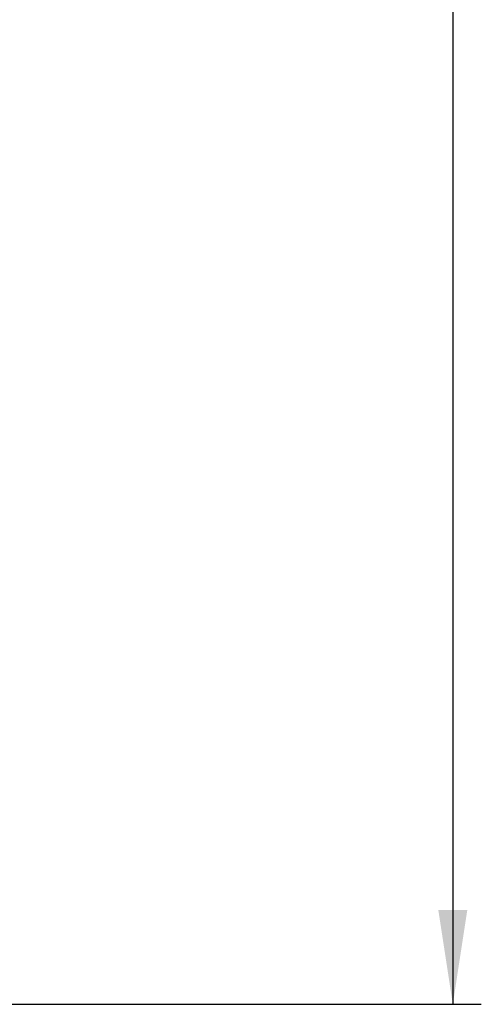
# Model space of a CAD drawing. Header units: millimetres. Extents: x 5 to 418, y 2 to 292.
# Tile 10 of 82: x 120 to 136, y 92 to 127. Entities that reach past the tile are written whole.
import ezdxf

# ---------------------------------------------------------------- set-up
doc = ezdxf.new("R2010")
doc.units = ezdxf.units.MM
doc.layers.add('SLD-0', color=7, linetype='Continuous')
doc.styles.add('SLDTEXTSTYLE1', font='TXT', dxfattribs={"width": 0.605})
doc.dimstyles.new('SLDDIMSTYLE0', dxfattribs={"dimtxt": 3.5, "dimasz": 3.302, "dimexe": 0, "dimexo": 0.0625, "dimgap": 0.875, "dimtad": 1, "dimdec": 1, "dimlfac": 6, "dimrnd": 1e-09, "dimzin": 12, "dimdsep": 46, "dimtxsty": 'SLDTEXTSTYLE1', "dimsah": 1, "dimcen": 0.09, "dimadec": 0, "dimazin": 3, "dimtfac": 1, "dimtofl": 0, "dimtmove": 0, "dimatfit": 3, "dimfxl": 1, "dimfrac": 2, "dimtolj": 1, "dimtzin": 12, "dimarcsym": 0})

# ---------------------------------------------------------------- blocks, each defined once
blk = doc.blocks.new('_D')
at = {"layer": 'SLD-0', "color": 7}
for p, q in [((120.994, 246.535), (136.043, 246.535)), ((135.043, 246.535), (135.043, 92.139)), ((110.009, 92.139), (136.043, 92.139))]:
    blk.add_line(p, q, dxfattribs=at)
for centre, start, end in [((132.358, 169.981), 63.4349, 116.5651), ((132.358, 168.693), 243.4349, 296.5651)]:
    blk.add_arc(centre, 6.006, start, end, dxfattribs=at)
for points in [[(135.043, 246.535), (134.535, 243.233), (135.551, 243.233)], [(135.043, 92.139), (135.551, 95.441), (134.535, 95.441)]]:
    blk.add_solid(points, dxfattribs=at)
at = {"layer": 'SLD-0', "color": 7, "insert": (130.532, 163.322), "char_height": 3.5, "attachment_point": 1, "rotation": 90, "style": 'SLDTEXTSTYLE1'}
blk.add_mtext('926,4', dxfattribs=at)

msp = doc.modelspace()

# ---------------------------------------------------------------- dimensions: what is measured, and where the dimension line sits
at = {"layer": 'SLD-0', "color": 7}
dim = msp.add_linear_dim(base=(135.0434, 92.1394), p1=(118.0361, 246.5349), p2=(110.0092, 92.1394), angle=90, text='(<>)', dimstyle='SLDDIMSTYLE0', dxfattribs=at)
dim.commit()
dim.dimension.update_dxf_attribs({"geometry": '_D', "text_midpoint": (135.0434, 169.3372), "dimtype": 160})

doc.saveas('drawing.dxf')
